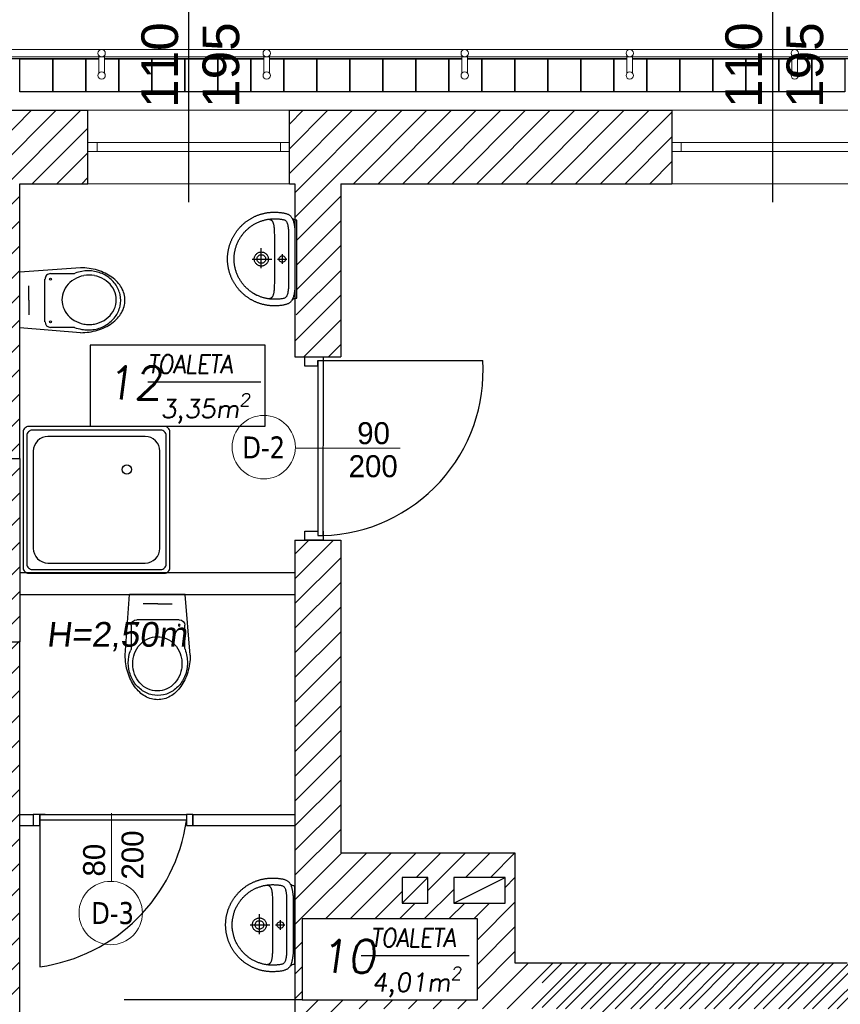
# Model space of a CAD drawing. Header units: millimetres. Extents: x -486876 to 553054, y -140324 to 834178.
# Tile 72 of 155: x -68933 to -64457, y 72236 to 77606. Entities that reach past the tile are written whole.
import ezdxf
from ezdxf.enums import TextEntityAlignment as Align

# ---------------------------------------------------------------- set-up
doc = ezdxf.new("R2010")
doc.units = ezdxf.units.MM
doc.linetypes.add('DASH2', pattern=[0.75, 0.5, -0.25])
for name, color, linetype, lineweight in [('_XREF', 252, 'DASH2', 13), ('XREF$0$AR-EL-PORĘCZE', 8, 'Continuous', 18), ('XREF$0$okna', 8, 'Continuous', 20), ('XREF$0$ściana nośna', 8, 'Continuous', 30)]:
    doc.layers.add(name, color=color, linetype=linetype, lineweight=lineweight)
for name, color, linetype in [('XREF$0$A-ARM', 8, 'Continuous'), ('XREF$0$ArchiCAD', 8, 'Continuous'), ('XREF$0$DRZWI', 8, 'Continuous'), ('XREF$0$MEBLE', 8, 'Continuous'), ('XREF$0$MEBLE_ŁAZIENKOWE_I_KUCHENNE', 8, 'Continuous'), ('XREF$0$nowe ściany', 8, 'Continuous'), ('XREF$0$OPIS', 8, 'Continuous'), ('XREF$0$OPISY', 8, 'Continuous'), ('XREF$0$WIDOK', 8, 'Continuous'), ('XREF$0$WYMIARY', 9, 'Continuous'), ('XREF$0$WYPEŁNIENIA', 8, 'Continuous'), ('XREF$0$ŚCIANY', 8, 'Continuous')]:
    doc.layers.add(name, color=color, linetype=linetype)
doc.styles.add('XREF$0$APLUS', font='arial.ttf', dxfattribs={"width": 0.6})
doc.styles.add('XREF$0$GENERATED_STYLE_1', font='txt')
doc.styles.add('XREF$0$Standard', font='arial.ttf')
doc.styles.add('XREF$0$Verdana 0.8', font='verdana.ttf', dxfattribs={"width": 0.8})
pattern_1 = [(45, (-52999.899, 13162.694), (-6.7351921, 6.7351921), [])]

# ---------------------------------------------------------------- blocks, each defined once
blk = doc.blocks.new('XREF$0$KKP-KOLO2-B02X0201')
at = {"layer": 'XREF$0$A-ARM'}
for points in [[(-21.09, 0), (-21.12, -0.55), (-21.2, -1), (-21.34, -1.39), (-21.54, -1.76), (-21.81, -2.13), (-22.13, -2.54)], [(21.09, 0), (0, 0), (-21.09, 0)], [(22.13, -2.54), (21.81, -2.13), (21.54, -1.76), (21.34, -1.39), (21.2, -1), (21.12, -0.55), (21.09, 0)], [(25.29, -12.17), (25.29, -12.54), (25.28, -12.9), (25.27, -13.27), (25.25, -13.64), (25.22, -14), (25.19, -14.37), (25.16, -14.73), (25.12, -15.09), (25.08, -15.45), (25.03, -15.81), (24.97, -16.16), (24.91, -16.52), (24.85, -16.87), (24.78, -17.22), (24.71, -17.57), (24.63, -17.92), (24.55, -18.26), (24.46, -18.61), (24.37, -18.95), (24.27, -19.29), (24.17, -19.63), (24.06, -19.96), (23.95, -20.3), (23.83, -20.63), (23.71, -20.96), (23.59, -21.29), (23.46, -21.61), (23.33, -21.94), (23.19, -22.26), (23.05, -22.58), (22.9, -22.89), (22.75, -23.21), (22.6, -23.52), (22.44, -23.83), (22.27, -24.14), (22.11, -24.44), (21.94, -24.74), (21.76, -25.04), (21.58, -25.34), (21.4, -25.63), (21.21, -25.92), (21.02, -26.21), (20.83, -26.5), (20.63, -26.78), (20.43, -27.06), (20.22, -27.34), (20.01, -27.62), (19.8, -27.89), (19.58, -28.16), (19.36, -28.42), (19.14, -28.68), (18.91, -28.94), (18.68, -29.2), (18.45, -29.45), (18.21, -29.7), (17.97, -29.95), (17.73, -30.2), (17.48, -30.44), (17.23, -30.67), (16.98, -30.91), (16.72, -31.14), (16.46, -31.36), (16.2, -31.59), (15.93, -31.81), (15.66, -32.02), (15.39, -32.24), (15.12, -32.45), (14.84, -32.65), (14.56, -32.85), (14.28, -33.05), (13.99, -33.25), (13.7, -33.44), (13.41, -33.62), (13.12, -33.81), (12.82, -33.98), (12.52, -34.16), (12.22, -34.33), (11.91, -34.5), (11.61, -34.66), (11.3, -34.82), (10.98, -34.97), (10.67, -35.12), (10.35, -35.27), (10.03, -35.41), (9.71, -35.55), (9.39, -35.68), (9.06, -35.81), (8.74, -35.94), (8.41, -36.06), (8.07, -36.17), (7.74, -36.28), (7.4, -36.39), (7.06, -36.49), (6.72, -36.59), (6.38, -36.68), (6.04, -36.77), (5.69, -36.85), (5.35, -36.93), (5, -37), (4.65, -37.07), (4.29, -37.14), (3.94, -37.2), (3.58, -37.25), (3.23, -37.3), (2.87, -37.34), (2.51, -37.38), (2.14, -37.42), (1.78, -37.45), (1.42, -37.47), (1.05, -37.49), (0.68, -37.5), (0.31, -37.51), (-0.06, -37.51), (-0.06, -37.51), (-0.43, -37.51), (-0.8, -37.5), (-1.16, -37.49), (-1.53, -37.47), (-1.89, -37.45), (-2.26, -37.42), (-2.62, -37.38), (-2.98, -37.34), (-3.34, -37.3), (-3.7, -37.25), (-4.05, -37.2), (-4.41, -37.14), (-4.76, -37.07), (-5.11, -37), (-5.46, -36.93), (-5.81, -36.85), (-6.15, -36.77), (-6.5, -36.68), (-6.84, -36.59), (-7.18, -36.49), (-7.52, -36.39), (-7.85, -36.28), (-8.19, -36.17), (-8.52, -36.06), (-8.85, -35.94), (-9.18, -35.81), (-9.5, -35.68), (-9.83, -35.55), (-10.15, -35.41), (-10.47, -35.27), (-10.78, -35.12), (-11.1, -34.97), (-11.41, -34.82), (-11.72, -34.66), (-12.03, -34.5), (-12.33, -34.33), (-12.63, -34.16), (-12.93, -33.98), (-13.23, -33.81), (-13.52, -33.62), (-13.81, -33.44), (-14.1, -33.25), (-14.39, -33.05), (-14.67, -32.85), (-14.95, -32.65), (-15.23, -32.45), (-15.51, -32.24), (-15.78, -32.02), (-16.05, -31.81), (-16.31, -31.59), (-16.58, -31.36), (-16.84, -31.14), (-17.09, -30.91), (-17.35, -30.67), (-17.6, -30.44), (-17.84, -30.2), (-18.09, -29.95), (-18.33, -29.7), (-18.56, -29.45), (-18.8, -29.2), (-19.03, -28.94), (-19.25, -28.68), (-19.48, -28.42), (-19.7, -28.16), (-19.91, -27.89), (-20.13, -27.62), (-20.34, -27.34), (-20.54, -27.06), (-20.74, -26.78), (-20.94, -26.5), (-21.14, -26.21), (-21.33, -25.92), (-21.51, -25.63), (-21.7, -25.34), (-21.88, -25.04), (-22.05, -24.74), (-22.22, -24.44), (-22.39, -24.14), (-22.55, -23.83), (-22.71, -23.52), (-22.86, -23.21), (-23.01, -22.89), (-23.16, -22.58), (-23.3, -22.26), (-23.44, -21.94), (-23.57, -21.61), (-23.7, -21.29), (-23.83, -20.96), (-23.95, -20.63), (-24.06, -20.3), (-24.17, -19.96), (-24.28, -19.63), (-24.38, -19.29), (-24.48, -18.95), (-24.57, -18.61), (-24.66, -18.26), (-24.74, -17.92), (-24.82, -17.57), (-24.9, -17.22), (-24.96, -16.87), (-25.03, -16.52), (-25.09, -16.16), (-25.14, -15.81), (-25.19, -15.45), (-25.23, -15.09), (-25.27, -14.73), (-25.31, -14.37), (-25.34, -14), (-25.36, -13.64), (-25.38, -13.27), (-25.39, -12.9), (-25.4, -12.54), (-25.4, -12.17), (-25.4, -12.17), (-25.4, -11.8), (-25.38, -11.35), (-25.36, -10.84), (-25.33, -10.31), (-25.3, -9.77), (-25.27, -9.28), (-25.23, -8.85), (-25.19, -8.52), (-25.13, -8.07), (-25.06, -7.64), (-24.99, -7.22), (-24.91, -6.82), (-24.82, -6.44), (-24.73, -6.07), (-24.62, -5.72), (-24.51, -5.38), (-24.38, -5.06), (-24.24, -4.76), (-24.09, -4.47), (-23.93, -4.19), (-23.75, -3.93), (-23.55, -3.68), (-23.34, -3.44), (-23.11, -3.22), (-22.87, -3.01), (-22.6, -2.81), (-22.31, -2.63), (-22, -2.45), (-21.67, -2.29), (-21.32, -2.14), (-20.94, -1.99), (-20.54, -1.86), (-20.11, -1.74), (-19.66, -1.63), (-19.17, -1.53), (-19.17, -1.53), (-18.8, -1.45), (-18.41, -1.38), (-18.01, -1.32), (-17.59, -1.25), (-17.17, -1.2), (-16.73, -1.15), (-16.28, -1.1), (-15.82, -1.06), (-15.35, -1.04), (-14.87, -1.02), (-14.38, -1.01), (-0.06, -1.01), (14.27, -1.01), (14.76, -1.02), (15.23, -1.04), (15.7, -1.06), (16.16, -1.1), (16.61, -1.15), (17.05, -1.2), (17.48, -1.25), (17.9, -1.32), (18.3, -1.38), (18.69, -1.45), (19.06, -1.53), (19.54, -1.63), (20, -1.74), (20.43, -1.86), (20.83, -1.99), (21.21, -2.14), (21.56, -2.29), (21.89, -2.45), (22.2, -2.63), (22.48, -2.81), (22.75, -3.01), (23, -3.22), (23.23, -3.44), (23.44, -3.68), (23.63, -3.93), (23.81, -4.19), (23.98, -4.47), (24.13, -4.76), (24.27, -5.06), (24.39, -5.38), (24.51, -5.72), (24.61, -6.07), (24.71, -6.44), (24.79, -6.82), (24.88, -7.22), (24.95, -7.64), (25.02, -8.07), (25.08, -8.52), (25.12, -8.85), (25.15, -9.28), (25.19, -9.77), (25.22, -10.31), (25.24, -10.84), (25.27, -11.35), (25.28, -11.8), (25.29, -12.17)], [(-0.05, -33.94), (-0.61, -33.93), (-1.16, -33.92), (-1.72, -33.89), (-2.28, -33.85), (-2.7, -33.79), (-3.12, -33.73), (-3.53, -33.66), (-3.94, -33.59), (-4.34, -33.51), (-4.74, -33.42), (-5.14, -33.33), (-5.53, -33.23), (-5.93, -33.13), (-6.33, -33.02), (-6.73, -32.9), (-7.13, -32.77), (-7.53, -32.64), (-7.96, -32.47), (-8.38, -32.29), (-8.79, -32.11), (-9.2, -31.92), (-9.61, -31.73), (-10.02, -31.53), (-10.42, -31.33), (-10.8, -31.11), (-11.16, -30.89), (-11.52, -30.66), (-11.87, -30.43), (-12.22, -30.2), (-12.56, -29.97), (-12.89, -29.72), (-13.22, -29.48), (-13.55, -29.23), (-13.87, -28.97), (-14.19, -28.7), (-14.51, -28.43), (-14.82, -28.15), (-15.14, -27.86), (-15.45, -27.56), (-15.76, -27.24), (-16.06, -26.91), (-16.35, -26.58), (-16.63, -26.25), (-16.91, -25.92), (-17.17, -25.58), (-17.44, -25.24), (-17.7, -24.9), (-17.95, -24.55), (-18.2, -24.19), (-18.45, -23.82), (-18.69, -23.45), (-19.7, -21.59), (-19.87, -21.21), (-20.04, -20.83), (-20.19, -20.44), (-20.34, -20.06), (-20.49, -19.67), (-20.62, -19.28), (-20.75, -18.9), (-20.88, -18.51), (-20.99, -18.12), (-21.1, -17.73), (-21.2, -17.34), (-21.3, -16.94), (-21.38, -16.55), (-21.46, -16.15), (-21.54, -15.75), (-21.6, -15.36), (-21.66, -14.95), (-21.71, -14.55), (-21.75, -14.15), (-21.78, -13.74), (-21.81, -13.33), (-21.83, -12.92), (-21.84, -12.51), (-21.84, -12.09), (-21.84, -11.68), (-21.82, -11.26), (-21.81, -10.84), (-21.78, -10.42), (-21.76, -10), (-21.73, -9.57), (-21.69, -9.16), (-21.64, -8.74), (-21.58, -8.32), (-21.51, -7.91), (-21.43, -7.49), (-21.32, -7.09), (-21.2, -6.68), (-21.06, -6.4), (-20.88, -6.14), (-20.65, -5.9), (-20.38, -5.69), (-20.07, -5.5), (-19.73, -5.34), (-19.37, -5.2), (-18.99, -5.07), (-18.59, -4.96), (-18.17, -4.87), (-17.75, -4.8), (-17.33, -4.73), (-16.9, -4.68), (-16.49, -4.64), (-16.08, -4.61), (-15.69, -4.59), (-15.32, -4.58), (-14.98, -4.57), (-14.66, -4.56), (-14.38, -4.56), (-0.05, -4.56), (14.27, -4.56), (14.55, -4.56), (14.87, -4.57), (15.21, -4.58), (15.58, -4.59), (15.97, -4.61), (16.38, -4.64), (16.8, -4.68), (17.22, -4.73), (17.64, -4.8), (18.07, -4.87), (18.48, -4.96), (18.88, -5.07), (19.26, -5.2), (19.63, -5.34), (19.96, -5.5), (20.27, -5.69), (20.54, -5.9), (20.77, -6.14), (20.96, -6.4), (21.09, -6.68), (21.22, -7.09), (21.32, -7.49), (21.41, -7.91), (21.48, -8.32), (21.54, -8.74), (21.58, -9.16), (21.62, -9.57), (21.65, -10), (21.68, -10.42), (21.7, -10.84), (21.72, -11.26), (21.73, -11.68), (21.74, -12.09), (21.73, -12.51), (21.72, -12.92), (21.7, -13.33), (21.68, -13.74), (21.64, -14.15), (21.6, -14.55), (21.55, -14.95), (21.49, -15.36), (21.43, -15.75), (21.36, -16.15), (21.28, -16.55), (21.19, -16.94), (21.1, -17.34), (20.99, -17.73), (20.89, -18.12), (20.77, -18.51), (20.65, -18.9), (20.52, -19.28), (20.38, -19.67), (20.24, -20.06), (20.09, -20.44), (19.93, -20.83), (19.76, -21.21), (19.59, -21.59), (19.59, -21.59), (18.58, -23.45), (18.34, -23.82), (18.09, -24.19), (17.84, -24.55), (17.59, -24.9), (17.33, -25.24), (17.07, -25.58), (16.8, -25.92), (16.52, -26.25), (16.24, -26.58), (15.95, -26.91), (15.65, -27.24), (15.35, -27.56), (15.03, -27.86), (14.72, -28.15), (14.4, -28.43), (14.08, -28.7), (13.76, -28.97), (13.44, -29.23), (13.11, -29.48), (12.78, -29.72), (12.45, -29.97), (12.11, -30.2), (11.76, -30.43), (11.41, -30.66), (11.06, -30.89), (10.69, -31.11), (10.32, -31.33), (9.91, -31.53), (9.5, -31.73), (9.09, -31.92), (8.68, -32.11), (8.27, -32.29), (7.85, -32.47), (7.43, -32.64), (7.43, -32.64), (7.02, -32.77), (6.62, -32.9), (6.22, -33.02), (5.82, -33.13), (5.43, -33.23), (5.03, -33.33), (4.63, -33.42), (4.23, -33.51), (3.83, -33.59), (3.42, -33.66), (3.01, -33.73), (2.6, -33.79), (2.17, -33.85), (1.61, -33.89), (1.06, -33.92), (0.5, -33.93), (-0.05, -33.94)], [(-2.61, -7.95), (2.52, -7.95)], [(-0.04, -6.08), (0.43, -6.14), (0.85, -6.32), (1.21, -6.6), (1.49, -6.96), (1.67, -7.38), (1.73, -7.86), (1.67, -8.33), (1.49, -8.75), (1.21, -9.11), (0.85, -9.39), (0.43, -9.57), (-0.04, -9.63), (-0.51, -9.57), (-0.94, -9.39), (-1.3, -9.11), (-1.58, -8.75), (-1.75, -8.33), (-1.82, -7.86), (-1.75, -7.38), (-1.58, -6.96), (-1.3, -6.6), (-0.94, -6.32), (-0.51, -6.14), (-0.04, -6.08)], [(-0.05, -10.45), (-0.05, -5.48)], [(-21.62, -15.21), (-21.58, -14.99), (-21.53, -14.78), (-21.48, -14.58), (-21.41, -14.39), (-21.33, -14.21), (-21.24, -14.04), (-21.14, -13.87), (-21.02, -13.72), (-20.88, -13.57), (-20.72, -13.43), (-20.55, -13.3), (-20.35, -13.18), (-20.14, -13.06), (-19.9, -12.95), (-19.63, -12.85), (-19.34, -12.76), (-19.02, -12.67), (-18.67, -12.6), (-18.29, -12.53), (-17.88, -12.46), (-17.43, -12.4), (-16.96, -12.35), (-16.44, -12.31), (-15.89, -12.27), (-15.3, -12.24), (-14.67, -12.21), (-14, -12.19), (-13.28, -12.18), (-12.52, -12.17), (-11.72, -12.17)], [(-11.72, -12.17), (-0.06, -12.17), (11.6, -12.17)], [(-0.06, -15.43), (0.33, -15.45), (0.71, -15.51), (1.07, -15.6), (1.42, -15.73), (1.75, -15.89), (2.06, -16.08), (2.36, -16.3), (2.63, -16.55), (2.87, -16.82), (3.09, -17.11), (3.28, -17.43), (3.44, -17.76), (3.57, -18.11), (3.66, -18.47), (3.72, -18.85), (3.74, -19.24), (3.72, -19.62), (3.66, -20), (3.57, -20.36), (3.44, -20.71), (3.28, -21.05), (3.09, -21.36), (2.87, -21.65), (2.63, -21.92), (2.36, -22.17), (2.06, -22.39), (1.75, -22.58), (1.42, -22.74), (1.07, -22.87), (0.71, -22.96), (0.33, -23.02), (-0.06, -23.04), (-0.45, -23.02), (-0.82, -22.96), (-1.19, -22.87), (-1.54, -22.74), (-1.87, -22.58), (-2.18, -22.39), (-2.48, -22.17), (-2.75, -21.92), (-2.99, -21.65), (-3.21, -21.36), (-3.4, -21.05), (-3.56, -20.71), (-3.69, -20.36), (-3.78, -20), (-3.84, -19.62), (-3.86, -19.24), (-3.84, -18.85), (-3.78, -18.47), (-3.69, -18.11), (-3.56, -17.76), (-3.4, -17.43), (-3.21, -17.11), (-2.99, -16.82), (-2.75, -16.55), (-2.48, -16.3), (-2.18, -16.08), (-1.87, -15.89), (-1.54, -15.73), (-1.19, -15.6), (-0.82, -15.51), (-0.45, -15.45), (-0.06, -15.43)], [(-0.06, -24.21), (-0.06, -13.57)], [(11.6, -12.17), (12.41, -12.17), (13.17, -12.18), (13.88, -12.19), (14.55, -12.21), (15.18, -12.24), (15.78, -12.27), (16.33, -12.31), (16.84, -12.35), (17.32, -12.4), (17.77, -12.46), (18.18, -12.53), (18.56, -12.6), (18.9, -12.67), (19.22, -12.76), (19.52, -12.85), (19.78, -12.95), (20.02, -13.06), (20.24, -13.18), (20.44, -13.3), (20.61, -13.43), (20.76, -13.57), (20.9, -13.72), (21.02, -13.87), (21.13, -14.04), (21.22, -14.21), (21.3, -14.39), (21.36, -14.58), (21.42, -14.78), (21.47, -14.99), (21.51, -15.21)], [(4.89, -19.26), (-5.94, -19.26)], [(-0.06, -16.9), (0.36, -16.94), (0.75, -17.05), (1.12, -17.22), (1.44, -17.45), (1.72, -17.73), (1.95, -18.06), (2.13, -18.42), (2.23, -18.82), (2.27, -19.24), (2.23, -19.65), (2.13, -20.05), (1.95, -20.41), (1.72, -20.74), (1.44, -21.02), (1.12, -21.25), (0.75, -21.42), (0.36, -21.53), (-0.06, -21.57), (-0.48, -21.53), (-0.87, -21.42), (-1.23, -21.25), (-1.56, -21.02), (-1.84, -20.74), (-2.07, -20.41), (-2.24, -20.05), (-2.35, -19.65), (-2.39, -19.24), (-2.35, -18.82), (-2.24, -18.42), (-2.07, -18.06), (-1.84, -17.73), (-1.56, -17.45), (-1.23, -17.22), (-0.87, -17.05), (-0.48, -16.94), (-0.06, -16.9)]]:
    blk.add_lwpolyline(points, dxfattribs=at)
blk = doc.blocks.new('XREF$0$ubi012_r')
for p, q in [((-2.32, 33.16), (0, 0)), ((33.07, 33.16), (30.34, 0)), ((0.86, 16.83), (0.86, 29.35)), ((30.16, 29.17), (30.16, 16.83)), ((27.13, 13.79), (3.9, 13.79)), ((30.34, 0), (0, 0)), ((15.37, 5.06), (7.45, 5.06)), ((15.37, 5.06), (23.29, 5.06))]:
    blk.add_line(p, q)
for centre in [(3.9, 16.83), (27.13, 16.83)]:
    blk.add_circle(centre, 0.506)
for centre, radius, start, end in [((16.19, 42.02), 15.54, 105.9445, 133.2542), ((15.64, 39.74), 15.37, 102.4946, 126.4967), ((15.37, 44.42), 13.01, 74.6148, 105.3852), ((15.46, 40.39), 14.7, 77.6333, 102.3667), ((15.28, 39.74), 15.37, 53.5033, 77.5054), ((14.56, 42.02), 15.54, 46.7458, 74.0555), ((20.78, 37.1), 22.27, 133.1777, 154.6258), ((16.63, 38.41), 17.03, 126.5259, 148.9267), ((16.15, 38.74), 14.19, 126.5259, 148.9267), ((15.32, 39.85), 12.81, 102.4946, 126.4967), ((15.17, 40.39), 12.25, 77.6333, 102.3667), ((15.02, 39.85), 12.81, 53.5033, 77.5054), ((14.19, 38.74), 14.19, 31.0733, 53.4741), ((14.28, 38.41), 17.03, 31.0733, 53.4741), ((9.97, 37.1), 22.27, 25.3742, 46.8223), ((27.53, 33.76), 29.8, 154.3733, 172.0149), ((18.1, 37.5), 18.76, 148.867, 169.8645), ((17.37, 37.98), 15.63, 148.867, 169.8645), ((12.97, 37.98), 15.63, 10.1355, 31.133), ((12.82, 37.5), 18.76, 10.1355, 31.133), ((3.22, 33.76), 29.8, 7.9851, 25.6267), ((30.81, 33.16), 33.13, 171.7845, 180.1077), ((18.81, 37.34), 19.49, 169.767, 190.233), ((17.96, 37.85), 16.24, 169.767, 190.233), ((12.37, 37.85), 16.24, 0, 10.233), ((12.37, 37.85), 16.24, 349.767, 0), ((12.1, 37.34), 19.49, 0, 10.233), ((-0.06, 33.16), 33.13, 0, 8.2155), ((15.63, 36.6), 16.22, 189.6364, 202.7205), ((17.37, 37.72), 15.63, 190.1355, 211.133), ((12.97, 37.72), 15.63, 328.867, 349.8645), ((-13.89, 43.27), 46.14, 343.1585, 348.2524), ((12.1, 37.34), 19.49, 349.767, 0), ((-1.67, 29.35), 2.53, 0, 22.7205), ((16.15, 36.96), 14.19, 211.0733, 233.4741), ((14.19, 36.96), 14.19, 306.5259, 328.9267), ((32.69, 29.17), 2.53, 163.1585, 180), ((15.32, 35.85), 12.81, 233.5033, 257.5054), ((15.17, 35.31), 12.25, 257.6333, 282.3667), ((15.02, 35.85), 12.81, 282.4946, 306.4967), ((3.9, 16.83), 3.03, 180, 270), ((27.13, 16.83), 3.03, 270, 0)]:
    blk.add_arc(centre, radius, start, end)
blk = doc.blocks.new('XREF')
at = {"layer": 'XREF$0$WYPEŁNIENIA'}
h = blk.add_hatch(dxfattribs=at)
h.set_pattern_fill('ANSI31', color=256, scale=3)
h.set_pattern_definition(pattern_1)
h.paths.add_polyline_path([(3556.78, 10801.78), (3507.62, 10801.78), (3507.62, 10786.78), (3556.78, 10786.78)])
h.paths.add_polyline_path([(3580.36, 10801.78), (3556.78, 10801.78), (3556.78, 10786.78), (3580.36, 10786.78)])
h.paths.add_polyline_path([(3900.02, 10651.78), (3796.56, 10651.78), (3796.56, 10666.78), (3766.56, 10666.78), (3766.56, 10651.78), (3724.56, 10651.78), (3724.56, 10611.78), (3766.56, 10611.78), (3766.56, 10496.78), (3709.56, 10496.78), (3709.56, 10471.78), (3766.56, 10471.78), (3766.56, 10606.94), (3796.56, 10606.94), (3796.56, 10466.78), (3796.56, 10476.78), (3796.56, 10476.78), (3796.56, 10611.78), (3900.02, 10611.78)])
h.paths.add_polyline_path([(3599.56, 10496.78), (3514.68, 10496.78), (3514.68, 10471.78), (3551.56, 10471.78), (3551.56, 10024.04), (3539.56, 10024.04), (3539.56, 9984.04), (3566.56, 9984.04), (3566.56, 10471.78), (3599.56, 10471.78)])
h.paths.add_polyline_path([(4136.56, 9911.78), (4126.56, 9911.78), (4126.56, 9971.94), (4126.56, 10361.95), (4096.56, 10361.95), (4096.56, 10346.78), (4096.56, 10131.78), (3896.56, 10131.78), (3896.56, 10170.11), (3796.56, 10170.11), (3796.56, 10176.78), (3766.56, 10176.78), (3766.56, 10058.38), (3796.56, 10058.38), (3796.56, 10096.78), (3886.56, 10096.78), (3886.56, 10106.78), (4096.56, 10106.78), (4096.56, 9971.94), (4096.56, 9911.78), (3771.56, 9911.78), (3771.56, 9779.12), (3796.56, 9779.12), (3796.56, 9816.78), (3886.56, 9816.78), (3886.56, 9881.78), (4016.56, 9881.78), (4016.56, 9851.78), (4061.56, 9851.78), (4061.56, 9881.78), (4136.56, 9881.78)])
h.paths.add_polyline_path([(3817.24, 9855.2), (3831.24, 9855.2), (3831.24, 9841.2), (3817.24, 9841.2)], flags=16)
h.paths.add_polyline_path([(3840.64, 9855.2), (3854.64, 9855.2), (3854.64, 9841.2), (3840.64, 9841.2)], flags=16)
h.paths.add_polyline_path([(3817.24, 10127.11), (3817.24, 10141.11), (3831.24, 10141.11), (3831.24, 10127.11)], flags=16)
edge = h.paths.add_edge_path(flags=0)
edge.add_arc((3824.24, 10134.11), 7, 0, 360)
h.paths.add_polyline_path([(3840.64, 10127.11), (3840.64, 10141.11), (3854.64, 10141.11), (3854.64, 10127.11)], flags=16)
h.paths.add_polyline_path([(3817.24, 10147.81), (3817.24, 10161.81), (3831.24, 10161.81), (3831.24, 10147.81)], flags=16)
h.paths.add_polyline_path([(3840.64, 10147.81), (3840.64, 10161.81), (3854.64, 10161.81), (3854.64, 10147.81)], flags=16)
h.paths.add_polyline_path([(3802.73, 10317.13), (3796.56, 10317.13), (3796.56, 10305.13), (3803.04, 10305.13)], flags=17)
h.paths.add_polyline_path([(3802.12, 10317.13), (3800.7, 10317.13), (3802.73, 10305.13), (3802.73, 10315.74)], flags=16)
h = blk.add_hatch(dxfattribs=at)
h.set_pattern_fill('ANSI31', color=256, scale=3)
h.set_pattern_definition(pattern_1)
h.paths.add_polyline_path([(4126.56, 10461.95), (4096.56, 10461.95), (4096.56, 10361.95), (4126.56, 10361.95)])
h.paths.add_polyline_path([(4126.56, 10611.78), (4163.74, 10611.78), (4163.74, 10651.78), (4010.02, 10651.78), (4010.02, 10611.78), (4096.56, 10611.78), (4096.56, 10449.13), (3796.56, 10449.13), (3796.56, 10437.13), (4096.56, 10437.13), (4096.56, 10461.95), (4126.56, 10461.95)])
h.paths.add_polyline_path([(4411.55, 10651.78), (4273.74, 10651.78), (4273.74, 10611.78), (4276.69, 10611.78), (4276.69, 10592.01), (4276.71, 10592), (4277.17, 10591.92), (4277.72, 10591.89), (4277.72, 10570.63), (4277.72, 10549.37), (4276.69, 10517.32), (4301.69, 10517.32), (4301.69, 10611.78), (4411.55, 10611.78)])
h.paths.add_polyline_path([(4482.24, 10651.78), (4411.55, 10651.78), (4411.55, 10611.78), (4482.24, 10611.78)])
h.paths.add_polyline_path([(4630.16, 10651.78), (4592.24, 10651.78), (4592.24, 10611.78), (4630.16, 10611.78)])
h.paths.add_polyline_path([(4924.68, 10651.78), (4740.16, 10651.78), (4740.16, 10611.78), (4771.69, 10611.78), (4771.69, 10309.78), (4796.69, 10309.78), (4796.69, 10381.78), (4796.69, 10391.78), (4796.69, 10611.78), (4924.68, 10611.78)])
h.paths.add_polyline_path([(3796.56, 9779.12), (3771.56, 9779.12), (3771.56, 9622.15), (3796.56, 9622.15)])
h.paths.add_polyline_path([(3796.56, 10506.94), (3784.56, 10506.94), (3766.56, 10506.94), (3766.56, 10276.78), (3796.56, 10276.78)])
h.paths.add_polyline_path([(4796.69, 10309.78), (4771.69, 10309.78), (4771.69, 10229.78), (4796.69, 10229.78)])
h.paths.add_polyline_path([(4796.69, 10229.78), (4771.69, 10229.78), (4771.69, 10186.78), (4762.89, 10186.78), (4762.89, 10161.78), (4771.69, 10161.78), (4771.69, 10096.78), (4783.69, 10096.78), (4796.69, 10096.78), (4796.69, 10121.78)])
h.paths.add_polyline_path([(4662.89, 10187.07), (4577.87, 10186.78), (4411.55, 10186.78), (4411.55, 10161.78), (4446.69, 10161.78), (4577.87, 10161.78), (4662.89, 10162.07)])
h = blk.add_hatch(dxfattribs=at)
h.set_pattern_fill('ANSI31', color=256, scale=3)
h.set_pattern_definition(pattern_1)
h.paths.add_polyline_path([(5376.11, 10651.78), (5336.75, 10651.78), (5336.75, 10611.78), (5376.11, 10611.78)])
h.paths.add_polyline_path([(5806.69, 10651.78), (5486.11, 10651.78), (5486.11, 10611.78), (5541.69, 10611.78), (5541.69, 10491.78), (5566.69, 10491.78), (5566.69, 10611.78), (5766.69, 10611.78), (5766.69, 10481.78), (5766.69, 10471.78), (5766.69, 10346.78), (5739.69, 10346.78), (5739.69, 10336.78), (5766.69, 10336.78), (5766.69, 10322.47), (5806.69, 10322.47)])
h.paths.add_polyline_path([(5566.69, 10391.78), (5556.69, 10391.78), (5541.69, 10391.78), (5541.69, 10295.78), (5566.69, 10295.78), (5566.69, 10336.78), (5739.69, 10336.78), (5739.69, 10346.78), (5566.69, 10346.78)])
h.paths.add_polyline_path([(5566.69, 10295.78), (5541.69, 10295.78), (5541.69, 10195.78), (5566.69, 10195.78)])
h.paths.add_polyline_path([(5558.62, 10157.37), (5572.62, 10157.37), (5572.62, 10143.37), (5558.62, 10143.37)], flags=16)
edge = h.paths.add_edge_path(flags=16)
edge.add_arc((5565.62, 10150.37), 7, 0, 360)
h.paths.add_polyline_path([(5806.69, 10212.47), (5766.69, 10212.47), (5766.69, 10121.78), (5688.72, 10121.78), (5688.72, 10096.78), (5766.69, 10096.78), (5766.69, 10027.67), (5806.69, 10027.67), (5806.69, 10029.35)])
h.paths.add_polyline_path([(5806.69, 9917.67), (5766.69, 9917.67), (5766.69, 9911.78), (5683.24, 9911.78), (5683.24, 9881.78), (5766.69, 9881.78), (5766.69, 9779.12), (5806.69, 9779.12)])
h.paths.add_polyline_path([(5157.25, 9881.78), (5142.25, 9881.78), (5141.56, 9712.78), (5141.56, 9656.78), (5141.56, 9631.78), (5156.56, 9631.78), (5156.56, 9712.78)])
h.paths.add_polyline_path([(5256.56, 9656.78), (5156.56, 9656.78), (5156.56, 9631.78), (5256.56, 9631.78)])
h.paths.add_polyline_path([(5451.56, 9666.86), (5426.56, 9666.86), (5426.56, 9656.78), (5256.56, 9656.78), (5256.56, 9631.78), (5426.56, 9631.78), (5451.56, 9631.78)])
h.paths.add_polyline_path([(5806.69, 9779.12), (5766.69, 9779.12), (5766.69, 9756.28), (5806.69, 9756.28)])
h.paths.add_polyline_path([(5806.69, 9563.42), (5766.69, 9563.42), (5766.69, 9361.43), (5605.18, 9361.43), (5605.18, 9321.43), (5766.69, 9321.43), (5766.69, 9268.64), (5806.69, 9268.64)])
h.paths.add_polyline_path([(5806.69, 9646.28), (5766.69, 9646.28), (5766.69, 9563.42), (5806.69, 9563.42)])
h.paths.add_polyline_path([(5495.18, 9361.43), (5463.86, 9361.43), (5451.56, 9361.43), (5451.56, 9481.78), (5426.56, 9481.78), (5426.56, 9361.43), (5366.74, 9361.43), (5366.74, 9321.43), (5495.18, 9321.43)])
h.paths.add_polyline_path([(5256.74, 9361.43), (4971.58, 9361.43), (4971.58, 9321.43), (5256.74, 9321.43)])
h.paths.add_polyline_path([(4861.58, 9361.43), (4816.56, 9361.43), (4816.56, 9450.58), (4776.56, 9450.58), (4776.56, 9361.43), (4714.92, 9361.43), (4714.92, 9321.43), (4861.58, 9321.43)])
h.paths.add_polyline_path([(4604.92, 9361.43), (4411.55, 9361.43), (4411.55, 9321.43), (4604.92, 9321.43)])
h.paths.add_polyline_path([(4411.55, 9361.43), (4406.56, 9361.43), (4406.56, 9411.43), (4366.56, 9411.43), (4366.56, 9361.43), (4171.56, 9361.43), (4171.56, 9321.43), (4411.55, 9321.43)])
h.paths.add_polyline_path([(4816.56, 9631.78), (5021.56, 9631.78), (5021.56, 9656.78), (4816.56, 9656.78), (4816.56, 9766.19), (4776.56, 9766.19), (4776.56, 9563.42), (4816.56, 9563.42)])
h.paths.add_polyline_path([(4816.56, 9563.42), (4776.56, 9563.42), (4776.56, 9510.58), (4816.56, 9510.58)])
h.paths.add_polyline_path([(5806.69, 9158.64), (5766.69, 9158.64), (5766.69, 9112.7), (5806.69, 9112.7)])
h.paths.add_polyline_path([(4783.69, 9911.78), (4771.69, 9911.78)])
h.paths.add_polyline_path([(4886.69, 10121.78), (4796.69, 10121.78), (4796.69, 10096.78), (4886.69, 10096.78)])
h.paths.add_polyline_path([(5434.52, 10096.78), (5434.52, 10121.78), (5409.69, 10121.78), (5409.81, 10096.78)])
h.paths.add_polyline_path([(5535.02, 10121.78), (5535.02, 10108.85), (5535.02, 10108.85), (5535.02, 10096.78), (5588.72, 10096.78), (5588.72, 10121.78), (5575.42, 10121.78), (5575.42, 10162.36), (5566.69, 10162.36), (5566.69, 10195.78), (5541.69, 10195.78), (5541.69, 10121.78)])
h = blk.add_hatch(dxfattribs=at)
h.set_pattern_fill('ANSI31', color=256, scale=3)
h.set_pattern_definition([(45, (428.967, 8619.944), (-6.735192, 6.735192), [])])
h.paths.add_polyline_path([(4754.5, 9911.78), (4436.69, 9911.78), (4301.69, 9911.78), (4301.69, 9928.55), (4289.69, 9928.55), (4276.69, 9928.55), (4276.69, 9911.78), (4236.56, 9911.78), (4236.56, 9881.78), (4353.56, 9881.78), (4353.56, 9806.78), (4366.56, 9806.78), (4366.56, 9731.78), (4406.56, 9731.78), (4406.56, 9881.78), (4743.77, 9881.78)])
h.paths.add_polyline_path([(4398.45, 9880.08), (4398.45, 9866.08), (4384.45, 9866.08), (4384.45, 9880.08)], flags=16)
h.paths.add_polyline_path([(4398.45, 9856.69), (4398.45, 9842.69), (4384.45, 9842.69), (4384.45, 9856.69)], flags=16)
h.paths.add_polyline_path([(4301.69, 10120.07), (4276.69, 10120.07), (4276.69, 10028.55), (4301.69, 10028.55), (4301.69, 10031.78), (4301.69, 10034.78)])
h.paths.add_polyline_path([(4276.69, 10110.27), (4239.02, 10110.27), (4239.02, 10098.27), (4276.69, 10098.27)])
h.paths.add_polyline_path([(4139.02, 10110.27), (4135.8, 10110.27), (4126.56, 10110.27), (4126.56, 10098.27), (4139.02, 10098.27)])
h.paths.add_polyline_path([(4452.42, 10061.29), (4444.42, 10061.29), (4444.42, 10018.45), (4452.42, 10018.45)])
h.paths.add_polyline_path([(4452.42, 9931.39), (4444.42, 9931.39), (4444.42, 9911.78), (4452.42, 9911.78)])
h.paths.add_polyline_path([(4584.42, 10161.78), (4577.87, 10161.78), (4572.42, 10161.78), (4572.42, 9911.78), (4584.42, 9911.78)])
h.paths.add_polyline_path([(4452.42, 10161.78), (4446.69, 10161.78), (4444.42, 10161.78), (4444.42, 10148.35), (4452.42, 10148.35)])
h.paths.add_polyline_path([(4301.69, 10417.32), (4276.69, 10417.32), (4276.69, 10166.69), (4280.64, 10166.69), (4280.64, 10210.85), (4376.16, 10210.85), (4376.16, 10166.69), (4280.64, 10166.69), (4276.69, 10166.69), (4276.69, 10157.57), (4301.69, 10157.57), (4301.69, 10161.78), (4446.69, 10161.78), (4452.42, 10161.78), (4577.87, 10161.78), (4584.42, 10161.78), (4662.89, 10161.78), (4662.89, 10186.78), (4577.87, 10186.78), (4396.69, 10186.78), (4396.69, 10246.78), (4301.69, 10246.78)])
h.paths.add_polyline_path([(4335.14, 10233.4), (4349.14, 10233.4), (4349.14, 10219.4), (4335.14, 10219.4)], flags=16)
h.paths.add_polyline_path([(4363.29, 10233.4), (4391.29, 10233.4), (4391.29, 10219.4), (4363.29, 10219.4)], flags=16)
h.paths.add_polyline_path([(4279.66, 10288.77), (4298.73, 10288.77), (4298.73, 10302.27), (4279.66, 10302.27)], flags=24)
h.paths.add_polyline_path([(4376.91, 10145.96), (4376.91, 10164.17), (4363.41, 10164.17), (4363.41, 10145.96)], flags=9)
at = {"layer": 'XREF$0$AR-EL-PORĘCZE', "lineweight": -2}
for p, q in [((5573.26, 10684.91), (3917.54, 10684.91)), ((5569.26, 10680.91), (3921.54, 10680.91)), ((4169.76, 10681.59), (4169.76, 10672.1)), ((4172.76, 10681.59), (4172.76, 10672.1)), ((4259.76, 10681.59), (4259.76, 10672.1)), ((4262.76, 10681.59), (4262.76, 10672.1)), ((4367.76, 10681.59), (4367.76, 10672.1)), ((4370.76, 10681.59), (4370.76, 10672.1)), ((4457.76, 10681.59), (4457.76, 10672.1)), ((4460.76, 10681.59), (4460.76, 10672.1)), ((4547.76, 10681.59), (4547.76, 10672.1)), ((4550.76, 10681.59), (4550.76, 10672.1))]:
    blk.add_line(p, q, dxfattribs=at)
for centre in [(4171.26, 10682.91), (4261.26, 10682.91), (4369.26, 10682.91), (4459.26, 10682.91), (4549.26, 10682.91), (4171.26, 10670.78), (4261.26, 10670.78), (4369.26, 10670.78), (4459.26, 10670.78), (4549.26, 10670.78)]:
    blk.add_circle(centre, 2, dxfattribs=at)
at = {"layer": 'XREF$0$DRZWI'}
for points in [[(4289.14, 10512.32), (4282.14, 10512.32), (4282.14, 10517.32)], [(4289.14, 10515.32), (4289.14, 10419.82), (4292.14, 10419.82), (4292.14, 10419.82), (4292.22, 10517.32)], [(4289.14, 10512.32), (4289.14, 10515.32), (4379.14, 10515.32), (4379.14, 10515.32)], [(4282.14, 10422.32), (4289.05, 10422.32)], [(4292.14, 10422.32), (4292.14, 10417.32), (4282.14, 10417.32), (4282.14, 10422.32)], [(4137.46, 10267.78), (4217.46, 10267.78), (4217.46, 10264.69), (4204.96, 10264.69), (4137.46, 10264.69)], [(4140.46, 10267.78), (4137.46, 10267.78), (4137.46, 10184.69)], [(4146.48, 10267.78), (4217.46, 10267.78), (4217.46, 10264.69), (4204.96, 10264.69), (4137.46, 10264.69)]]:
    blk.add_lwpolyline(points, dxfattribs=at)
for points in [[(4137.46, 10267.78), (4133.93, 10267.78), (4133.93, 10261.78), (4137.46, 10261.78)], [(4220.99, 10267.78), (4217.46, 10267.78), (4217.46, 10261.78), (4220.99, 10261.78)]]:
    blk.add_lwpolyline(points, close=True, dxfattribs=at)
for centre, radius, start, end in [((4289.19, 10509.88), 90.11, 271.872, 3.4612), ((4124.72, 10277.49), 93.67, 277.8209, 351.9529)]:
    blk.add_arc(centre, radius, start, end, dxfattribs=at)
at = {"layer": 'XREF$0$MEBLE', "ltscale": 1.2}
for points in [[(4208.48, 10402.38), (4208.48, 10476.38, 0.414214), (4205.48, 10479.38), (4131.48, 10479.38, 0.414214), (4128.48, 10476.38), (4128.48, 10402.38, 0.414214), (4131.48, 10399.38), (4205.48, 10399.38, 0.414214)], [(4206.48, 10404.38), (4206.48, 10474.38, 0.414214), (4203.48, 10477.38), (4133.48, 10477.38, 0.414214), (4130.48, 10474.38), (4130.48, 10404.38, 0.414214), (4133.48, 10401.38), (4203.48, 10401.38, 0.414214)], [(4202.98, 10412.88), (4202.98, 10465.88, 0.414214), (4194.98, 10473.88), (4141.98, 10473.88, 0.414214), (4133.98, 10465.88), (4133.98, 10412.88, 0.414214), (4141.98, 10404.88), (4194.98, 10404.88, 0.414214)]]:
    blk.add_lwpolyline(points, format="xyb", close=True, dxfattribs=at)
blk.add_circle((4184.99, 10455.9), 2.5, dxfattribs=at)
at = {"layer": 'XREF$0$nowe ściany'}
for p, q in [((4276.69, 10517.32), (4301.69, 10517.32)), ((4126.56, 10461.95), (4126.56, 10361.95)), ((4276.69, 10417.32), (4301.69, 10417.32)), ((4126.56, 10399.78), (4276.69, 10399.78)), ((4126.56, 10387.78), (4276.69, 10387.78)), ((4126.56, 10267.78), (4133.93, 10267.78)), ((4220.99, 10267.78), (4276.69, 10267.78)), ((4126.56, 10261.78), (4133.93, 10261.78)), ((4220.99, 10261.78), (4276.69, 10261.78))]:
    blk.add_line(p, q, dxfattribs=at)
at = {"layer": 'XREF$0$okna'}
for p, q in [((4273.74, 10651.78), (4163.74, 10651.78)), ((4592.24, 10651.78), (4482.24, 10651.78)), ((4168.74, 10634.28), (4268.74, 10634.28)), ((4487.24, 10634.28), (4587.24, 10634.28)), ((4168.74, 10629.28), (4268.74, 10629.28)), ((4487.24, 10629.28), (4587.24, 10629.28)), ((4273.74, 10611.78), (4163.74, 10611.78)), ((4592.24, 10611.78), (4482.24, 10611.78))]:
    blk.add_line(p, q, dxfattribs=at)
for points in [[(4168.74, 10629.28), (4163.74, 10629.28), (4163.74, 10634.28), (4168.74, 10634.28)], [(4273.74, 10629.28), (4268.74, 10629.28), (4268.74, 10634.28), (4273.74, 10634.28)], [(4487.24, 10629.28), (4482.24, 10629.28), (4482.24, 10634.28), (4487.24, 10634.28)]]:
    blk.add_lwpolyline(points, close=True, dxfattribs=at)
for points in [[(4334.11, 10467.57), (4276.99, 10467.57)], [(4176.71, 10268.5), (4176.71, 10231.34)], [(4176.71, 10268.5), (4176.71, 10231.34)]]:
    blk.add_lwpolyline(points, dxfattribs=at)
for centre in [(4259.65, 10468.09), (4176.19, 10214.01)]:
    blk.add_circle(centre, 17.28, dxfattribs=at)
at = {"layer": 'XREF$0$OPIS'}
for p, q in [((4218.74, 10601.63), (4218.74, 10711.52)), ((4537.24, 10601.63), (4537.24, 10711.52)), ((4196.39, 10503.72), (4258.01, 10503.72)), ((4312.86, 10190.94), (4371.74, 10190.94))]:
    blk.add_line(p, q, dxfattribs=at)
for points in [[(4260.49, 10523.64), (4164.96, 10523.64), (4164.96, 10479.47), (4260.49, 10479.47)], [(4376.16, 10210.85), (4280.64, 10210.85), (4280.64, 10166.69), (4376.16, 10166.69)]]:
    blk.add_lwpolyline(points, close=True, dxfattribs=at)
at = {"layer": 'XREF$0$WIDOK'}
for p, q in [((4169.76, 10679.78), (4082.76, 10679.78)), ((4259.76, 10679.78), (4172.76, 10679.78)), ((4367.76, 10679.78), (4262.76, 10679.78)), ((4457.76, 10679.78), (4370.76, 10679.78)), ((4547.76, 10679.78), (4460.76, 10679.78)), ((4637.76, 10679.78), (4550.76, 10679.78))]:
    blk.add_line(p, q, dxfattribs=at)
for points in [[(4144.56, 10661.78), (4126.56, 10661.78), (4126.56, 10679.78), (4144.56, 10679.78)], [(4162.56, 10661.78), (4144.56, 10661.78), (4144.56, 10679.78), (4162.56, 10679.78)], [(4198.56, 10661.78), (4180.56, 10661.78), (4180.56, 10679.78), (4198.56, 10679.78)], [(4216.56, 10661.78), (4198.56, 10661.78), (4198.56, 10679.78), (4216.56, 10679.78)], [(4234.56, 10661.78), (4216.56, 10661.78), (4216.56, 10679.78), (4234.56, 10679.78)], [(4252.56, 10661.78), (4234.56, 10661.78), (4234.56, 10679.78), (4252.56, 10679.78)], [(4288.56, 10661.78), (4270.56, 10661.78), (4270.56, 10679.78), (4288.56, 10679.78)], [(4306.56, 10661.78), (4288.56, 10661.78), (4288.56, 10679.78), (4306.56, 10679.78)], [(4324.56, 10661.78), (4306.56, 10661.78), (4306.56, 10679.78), (4324.56, 10679.78)], [(4342.56, 10661.78), (4324.56, 10661.78), (4324.56, 10679.78), (4342.56, 10679.78)], [(4360.56, 10661.78), (4342.56, 10661.78), (4342.56, 10679.78), (4360.56, 10679.78)], [(4396.56, 10661.78), (4378.56, 10661.78), (4378.56, 10679.78), (4396.56, 10679.78)], [(4414.56, 10661.78), (4396.56, 10661.78), (4396.56, 10679.78), (4414.56, 10679.78)], [(4432.56, 10661.78), (4414.56, 10661.78), (4414.56, 10679.78), (4432.56, 10679.78)], [(4450.56, 10661.78), (4432.56, 10661.78), (4432.56, 10679.78), (4450.56, 10679.78)], [(4486.56, 10661.78), (4468.56, 10661.78), (4468.56, 10679.78), (4486.56, 10679.78)], [(4504.56, 10661.78), (4486.56, 10661.78), (4486.56, 10679.78), (4504.56, 10679.78)], [(4522.56, 10661.78), (4504.56, 10661.78), (4504.56, 10679.78), (4522.56, 10679.78)], [(4540.56, 10661.78), (4522.56, 10661.78), (4522.56, 10679.78), (4540.56, 10679.78)], [(4576.56, 10661.78), (4558.56, 10661.78), (4558.56, 10679.78), (4576.56, 10679.78)]]:
    blk.add_lwpolyline(points, close=True, dxfattribs=at)
for points in [[(4172.76, 10679.78), (4180.56, 10679.78), (4180.56, 10661.78), (4162.56, 10661.78), (4162.56, 10679.78), (4169.76, 10679.78)], [(4262.76, 10679.78), (4270.56, 10679.78), (4270.56, 10661.78), (4252.56, 10661.78), (4252.56, 10679.78), (4259.76, 10679.78)], [(4370.76, 10679.78), (4378.56, 10679.78), (4378.56, 10661.78), (4360.56, 10661.78), (4360.56, 10679.78), (4367.76, 10679.78)], [(4460.76, 10679.78), (4468.56, 10679.78), (4468.56, 10661.78), (4450.56, 10661.78), (4450.56, 10679.78), (4457.76, 10679.78)], [(4550.76, 10679.78), (4558.56, 10679.78), (4558.56, 10661.78), (4540.56, 10661.78), (4540.56, 10679.78), (4547.76, 10679.78)]]:
    blk.add_lwpolyline(points, dxfattribs=at)
at = {"layer": 'XREF$0$WYMIARY'}
blk.add_line((4280.64, 10166.69), (4183.48, 10166.69), dxfattribs=at)
at = {"layer": 'XREF$0$ściana nośna'}
for p, q in [((4010.02, 10651.78), (4163.74, 10651.78)), ((4163.74, 10611.78), (4163.74, 10651.78)), ((4273.74, 10651.78), (4482.24, 10651.78)), ((4273.74, 10611.78), (4273.74, 10651.78)), ((4482.24, 10651.78), (4482.24, 10611.78)), ((4126.56, 10611.78), (4163.74, 10611.78)), ((4126.56, 10461.95), (4126.56, 10611.78)), ((4273.74, 10611.78), (4276.69, 10611.78)), ((4276.69, 10611.78), (4276.69, 10517.32)), ((4301.69, 10611.78), (4482.24, 10611.78)), ((4301.69, 10611.78), (4301.69, 10517.32)), ((4096.56, 10461.95), (4126.56, 10461.95)), ((4276.69, 10417.32), (4276.69, 10157.57)), ((4301.69, 10417.32), (4301.69, 10246.78)), ((4096.56, 10361.95), (4126.56, 10361.95)), ((4126.56, 9971.94), (4126.56, 10361.95)), ((4220.99, 10267.78), (4220.99, 10261.78)), ((4301.69, 10246.78), (4396.69, 10246.78)), ((4396.69, 10246.78), (4396.69, 10186.78)), ((4396.69, 10186.78), (4577.87, 10186.78))]:
    blk.add_line(p, q, dxfattribs=at)
at = {"layer": 'XREF$0$ŚCIANY'}
for p, q in [((4335.14, 10219.4), (4349.14, 10233.4)), ((4363.29, 10219.4), (4391.29, 10233.4))]:
    blk.add_line(p, q, dxfattribs=at)
for points in [[(4349.14, 10219.4), (4349.14, 10233.4), (4335.14, 10233.4), (4335.14, 10219.4)], [(4391.29, 10219.4), (4391.29, 10233.4), (4363.29, 10233.4), (4363.29, 10219.4)]]:
    blk.add_lwpolyline(points, close=True, dxfattribs=at)
at = {"layer": 'XREF$0$A-ARM', "xscale": 1.007999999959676, "yscale": 1.007999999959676, "zscale": 1.007999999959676, "rotation": 270}
for p in [(4277.72, 10570.63), (4276.69, 10207.47)]:
    blk.add_blockref('XREF$0$KKP-KOLO2-B02X0201', p, dxfattribs=at)
at = {"layer": 'XREF$0$MEBLE_ŁAZIENKOWE_I_KUCHENNE', "ltscale": 1.2, "rotation": 270}
blk.add_blockref('XREF$0$ubi012_r', (4126.56, 10563.59), dxfattribs=at)
at = {"layer": 'XREF$0$MEBLE_ŁAZIENKOWE_I_KUCHENNE', "ltscale": 1.2, "xscale": -1, "rotation": 180}
blk.add_blockref('XREF$0$ubi012_r', (4186.46, 10387.78), dxfattribs=at)
at = {"style": 'XREF$0$APLUS'}
blk.add_attdef('165', text='', height=12.94, rotation=90, dxfattribs=at).set_placement((5850.28, 4086.91), align=Align.TOP_CENTER)
blk.add_attdef('70', text='', height=12.94, rotation=90, dxfattribs=at).set_placement((5846.74, 4087.03), align=Align.BOTTOM_CENTER)
at = {"layer": 'XREF$0$ArchiCAD', "style": 'XREF$0$GENERATED_STYLE_1'}
for s, rotation, p in [('90', 0, (4310.64, 10466.11)), ('200', 0, (4305.96, 10448.1)), ('200', 90, (4197.68, 10232.26)), ('80', 90, (4176.74, 10233.94))]:
    blk.add_text(s, height=12, rotation=rotation, dxfattribs=at).set_placement(p, align=Align.BOTTOM_LEFT)
at = {"layer": 'XREF$0$DRZWI', "style": 'XREF$0$APLUS'}
for tag, height, p in [('90', 10.59, (3968.05, 17970.78)), ('90', 10.59, (4273.69, 17907.63)), ('90', 10.59, (4647.11, 17907.63)), ('90', 10.59, (4995.74, 17907.63)), ('90', 10.59, (5345.01, 17907.63)), ('90', 8.24, (3625.86, 17450.53)), ('90', 8.24, (4282.58, 17436.64)), ('90', 8.24, (4577.82, 17436.64)), ('90', 8.24, (5003.12, 17436.64)), ('90', 8.24, (5300.95, 17436.64)), ('90', 8.24, (5625.63, 17350.96)), ('110', 12.94, (3772.73, 10725.01)), ('100', 12.94, (3763.85, 10003.38)), ('90', 10.59, (3383.41, 9921.97)), ('83', 10.59, (4118.73, 4184.03))]:
    blk.add_attdef(tag, text='', height=height, dxfattribs=at).set_placement(p, align=Align.BOTTOM_CENTER)
for tag, height, p in [('200', 10.59, (3967.95, 17967.89)), ('200', 10.59, (4273.59, 17904.74)), ('200', 10.59, (4647.01, 17904.74)), ('200', 10.59, (4995.64, 17904.74)), ('200', 10.59, (5344.91, 17904.74)), ('200', 8.24, (3625.86, 17448.28)), ('200', 8.24, (4282.58, 17434.39)), ('200', 8.24, (4577.82, 17434.39)), ('200', 8.24, (5003.12, 17434.39)), ('200', 8.24, (5300.95, 17434.39)), ('200', 8.24, (5625.63, 17348.71)), ('210', 12.94, (3772.6, 10721.48)), ('200', 12.94, (3763.85, 9999.84)), ('200', 10.59, (3383.31, 9919.08)), ('178', 10.59, (4118.62, 4181.14))]:
    blk.add_attdef(tag, text='', height=height, dxfattribs=at).set_placement(p, align=Align.TOP_CENTER)
for tag, height, p in [('205', 10.59, (4204.92, 17787.31)), ('210', 10.59, (5722.65, 17787.31)), ('210', 12.94, (4602.86, 17776.83)), ('210', 12.94, (4951.5, 17776.83)), ('210', 12.94, (5300.98, 17776.83)), ('210', 12.94, (4044.07, 17776.19)), ('210', 12.94, (3579.16, 17557.04)), ('210', 12.94, (3935.88, 17557.04)), ('210', 12.94, (4219.13, 17557.04)), ('210', 12.94, (4633.7, 17557.04)), ('210', 12.94, (4958.43, 17557.04)), ('210', 12.94, (5356.84, 17557.04)), ('210', 12.94, (5615.9, 17557.04)), ('200', 11.76, (4716.1, 10187.15)), ('200', 11.76, (4936.97, 10128.95)), ('200', 11.76, (5363.02, 10117.1)), ('210', 13.53, (3475.75, 9987.9)), ('170', 11.76, (4209.38, 4035.73))]:
    blk.add_attdef(tag, text='', height=height, rotation=90, dxfattribs=at).set_placement(p, align=Align.TOP_CENTER)
for tag, height, p in [('100', 10.59, (5719.75, 17787.41)), ('100', 12.94, (4040.53, 17776.32)), ('96', 10.59, (4202.03, 17787.41)), ('100', 12.94, (4599.33, 17776.96)), ('100', 12.94, (4947.96, 17776.96)), ('100', 12.94, (5297.45, 17776.96)), ('100', 12.94, (3575.63, 17557.16)), ('100', 12.94, (3932.34, 17557.16)), ('100', 12.94, (4215.59, 17557.16)), ('100', 12.94, (4630.17, 17557.16)), ('100', 12.94, (4954.89, 17557.16)), ('100', 12.94, (5353.3, 17557.16)), ('100', 12.94, (5612.36, 17557.16)), ('90', 11.76, (4712.89, 10187.26)), ('90', 11.76, (4933.75, 10129.07)), ('90', 11.76, (5359.81, 10117.21)), ('120', 13.53, (3472.06, 9987.9)), ('90', 11.76, (4206.17, 4035.84))]:
    blk.add_attdef(tag, text='', height=height, rotation=90, dxfattribs=at).set_placement(p, align=Align.BOTTOM_CENTER)
at = {"layer": 'XREF$0$OPIS', "char_height": 20, "attachment_point": 1, "rotation": 90, "style": 'XREF$0$Standard'}
for insert in [(4192.92, 10659.1), (4511.42, 10659.1)]:
    blk.add_mtext_dynamic_manual_height_columns('\\pxqc;110\\P195', width=34.6776, gutter_width=12.5, heights=[0], dxfattribs=dict(at, insert=insert))
at = {"layer": 'XREF$0$OPIS', "attachment_point": 1, "style": 'XREF$0$Standard'}
for s, insert, char_height in [('\\A1;{\\Fromans|c238;\\Q8;\\W0.9;\\T0.95;TOALETA}', (4196.06, 10518.35), 10), ('\\A1;{\\Fromans|c238;\\Q8;12}', (4173.33, 10512.1), 18), ('\\A1;{\\Fromans|c238;\\Q8;3,35m\\H0.7x;\\S2^ ;}', (4203.48, 10497.4), 10), ('\\A1;{\\Fromans|c238;\\Q8;\\W0.9;\\T0.95;TOALETA}', (4317.73, 10205.56), 10), ('\\A1;{\\Fromans|c238;\\Q8;10}', (4289.9, 10199.32), 18), ('\\A1;{\\Fromans|c238;\\Q8;4,01m\\H0.7x;\\S2^ ;}', (4318.65, 10184.62), 10)]:
    blk.add_mtext_dynamic_manual_height_columns(s, width=79.0239, gutter_width=1, heights=[0], dxfattribs=dict(at, insert=insert, char_height=char_height))
at = {"layer": 'XREF$0$OPIS', "ltscale": 1.2, "insert": (4141.08, 10372.71), "char_height": 13.44, "width": 367.7213, "attachment_point": 1, "style": 'XREF$0$Standard'}
blk.add_mtext('{\\Q7;H=2,50m}', dxfattribs=at)
at = {"layer": 'XREF$0$OPISY', "style": 'XREF$0$Verdana 0.8', "width": 0.8}
for s, p in [('D-2', (4259.65, 10467.92)), ('D-3', (4177.23, 10214))]:
    blk.add_text(s, height=12, rotation=360, dxfattribs=at).set_placement(p, align=Align.MIDDLE_CENTER)

msp = doc.modelspace()

# ---------------------------------------------------------------- block references
at = {"layer": '_XREF', "xscale": 10, "yscale": 10, "zscale": 10}
msp.add_blockref('XREF', (-110198.46986, -29406.42919), dxfattribs=at)

doc.saveas('drawing.dxf')
